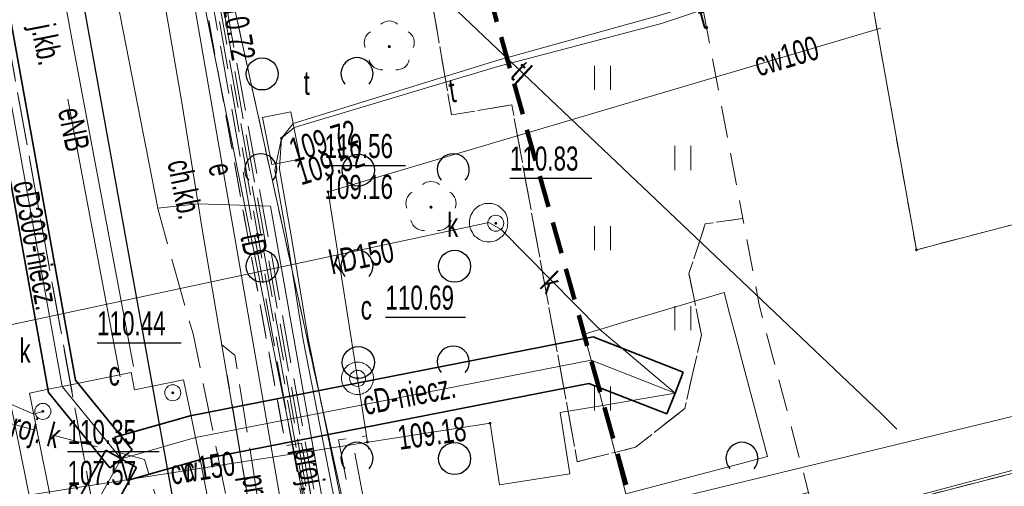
# Model space of a CAD drawing. Header units: metres. Extents: x 0 to 8432273, y 0 to 5705512.
# Tile 21 of 32: x 8403964 to 8403995, y 5705129 to 5705143. Entities that reach past the tile are written whole.
import ezdxf
from ezdxf.enums import TextEntityAlignment as Align

# ---------------------------------------------------------------- set-up
doc = ezdxf.new("R2010")
doc.units = ezdxf.units.M
doc.header["$MEASUREMENT"] = 0
for name, pattern in [('1.0_0.5', [1.5, 1, -0.5]), ('1.5_0.5', [2, 1.5, -0.5]), ('2', [1.5, 1, -0.5]), ('219-500', [0]), ('egug-500', [1, 0.5, -0.5])]:
    doc.linetypes.add(name, pattern=pattern)
doc.layers.get('0').update_dxf_attribs({"color": 250, "linetype": 'CONTINUOUS', "lineweight": 100})
for name, color, linetype in [('203-punkt graniczny', 7, 'CONTINUOUS'), ('218-kontur użytku gruntowego', 7, 'CONTINUOUS'), ('219-działka ewidencyjna', 7, 'CONTINUOUS'), ('chodnik', 7, 'CONTINUOUS'), ('chodnik-Atr17', 7, 'CONTINUOUS'), ('drzewo liściaste', 7, 'CONTINUOUS'), ('jezdnia', 7, 'CONTINUOUS'), ('jezdnia-Atr17', 7, 'CONTINUOUS'), ('komora podziemna', 7, 'CONTINUOUS'), ('krawężnik', 7, 'CONTINUOUS'), ('obudowa ochronna przewodu', 7, 'CONTINUOUS'), ('pikieta sztuczna-Atr2', 7, 'CONTINUOUS'), ('przewód ciepłowniczy', 7, 'CONTINUOUS'), ('przewód ciepłowniczy - ob. projektowany', 7, 'CONTINUOUS'), ('przewód ciepłowniczy-Atr1', 7, 'CONTINUOUS'), ('przewód elektroenergetyczny podziemny', 7, 'CONTINUOUS'), ('przewód elektroenergetyczny podziemny - ob. projektowany', 7, 'CONTINUOUS'), ('przewód elektroenergetyczny podziemny - ob. projektowany-Atr1', 7, 'CONTINUOUS'), ('przewód elektroenergetyczny podziemny-Atr1', 7, 'CONTINUOUS'), ('przewód gazowy', 7, 'CONTINUOUS'), ('przewód kanalizacyjny', 7, 'CONTINUOUS'), ('przewód kanalizacyjny - ob. projektowany', 7, 'CONTINUOUS'), ('przewód kanalizacyjny - ob. projektowany-Atr1', 7, 'CONTINUOUS'), ('przewód kanalizacyjny-Atr1', 7, 'CONTINUOUS'), ('przewód telekomunikacyjny podziemny', 7, 'CONTINUOUS'), ('przewód telekomunikacyjny podziemny-Atr1', 7, 'CONTINUOUS'), ('przewód wodociągowy', 7, 'CONTINUOUS'), ('rzędna', 7, 'CONTINUOUS'), ('rzędna-Atr2', 7, 'CONTINUOUS'), ('rzędna-Atr3', 7, 'CONTINUOUS'), ('trawnik', 7, 'CONTINUOUS'), ('właz do komory lub kanału', 7, 'CONTINUOUS'), ('właz do komory lub kanału - okrągły', 7, 'CONTINUOUS'), ('właz do komory lub kanału - okrągły-Atr17', 7, 'CONTINUOUS'), ('właz do komory lub kanału-Atr17', 7, 'CONTINUOUS'), ('zadrzewienie  zakrzewienie', 7, 'CONTINUOUS'), ('Zakres', 7, 'CONTINUOUS')]:
    doc.layers.add(name, color=color, linetype=linetype)
doc.layers.add('PL_AR_01-MAPA', color=7, linetype='CONTINUOUS', lineweight=15)
doc.layers.add('PL_AR_01-MAPA dwg', color=7, linetype='CONTINUOUS', lineweight=15)
doc.styles.get("Standard").update_dxf_attribs({"font": 'arial.ttf', "width": 0.75})
picture_1 = doc.add_image_def('image1.jpg', size_in_pixel=(7008, 9952))

# ---------------------------------------------------------------- blocks, each defined once
blk = doc.blocks.new('203')
at = {"linetype": 'Continuous', "lineweight": 0}
h = blk.add_hatch(color=0, dxfattribs=at)
edge = h.paths.add_edge_path()
edge.add_arc((0, 0), 0.045, 0, 360)
blk = doc.blocks.new('OTZK1')
at = {"color": 0, "linetype": 'Continuous'}
blk.add_circle((0, 0), 0.5, dxfattribs=at)
blk = doc.blocks.new('OTZK2')
at = {"color": 0, "linetype": 'Continuous'}
blk.add_arc((0, 0), 0.5, 318.85, 221.162, dxfattribs=at)
blk = doc.blocks.new('TU04')
at = {"color": 0, "linetype": 'Continuous', "lineweight": 13}
for p, q in [((0, 0), (0, 0.75)), ((0.5, 0), (0.5, 0.75))]:
    blk.add_line(p, q, dxfattribs=at)
blk = doc.blocks.new('OP021')
at = {"linetype": 'Continuous', "lineweight": 13}
h = blk.add_hatch(color=0, dxfattribs=at)
edge = h.paths.add_edge_path()
edge.add_arc((0, 0), 0.05, 0, 360)
at = {"color": 0, "linetype": 'Continuous', "lineweight": 13}
for centre, start, end in [((0, 0.4), 49.272, 130.728), ((-0.38, 0.124), 121.308, 202.548), ((0.38, 0.124), 337.452, 58.692), ((-0.235, -0.324), 193.221, 274.871), ((0.235, -0.324), 265.129, 346.779)]:
    blk.add_arc(centre, 0.4, start, end, dxfattribs=at)
blk = doc.blocks.new('PW01')
at = {"linetype": 'Continuous', "lineweight": 13}
h = blk.add_hatch(color=0, dxfattribs=at)
edge = h.paths.add_edge_path()
edge.add_arc((0, 0), 0.045, 0, 360)
blk = doc.blocks.new('US22')
at = {"color": 0, "linetype": 'Continuous', "lineweight": 13}
blk.add_circle((0, 0), 0.25, dxfattribs=at)
blk = doc.blocks.new('MDCP')
at = {"layer": '218-kontur użytku gruntowego', "color": 3, "linetype": 'egug-500', "lineweight": 18, "flags": 128}
for points in [[(8403992.433, 5705135.957), (8403989.533, 5705152.237)], [(8403969.993, 5705148.907), (8403974.623, 5705127.797)], [(8403974.623, 5705127.797), (8403969.993, 5705148.907)], [(8403997.563, 5705137.297), (8403992.433, 5705135.957)], [(8403980.653, 5705125.167), (8403999.033, 5705129.917)], [(8403999.033, 5705129.917), (8403980.653, 5705125.167)]]:
    blk.add_lwpolyline(points, dxfattribs=at)
at = {"layer": '219-działka ewidencyjna', "color": 7, "linetype": '219-500', "lineweight": 18, "flags": 128}
for points in [[(8403989.533, 5705152.237), (8403992.433, 5705135.957)], [(8403974.623, 5705127.797), (8403969.993, 5705148.907)], [(8403992.433, 5705135.957), (8403997.563, 5705137.297)], [(8403980.653, 5705125.167), (8403999.033, 5705129.917)]]:
    blk.add_lwpolyline(points, dxfattribs=at)
at = {"layer": 'chodnik', "color": 7, "linetype": '1.0_0.5', "lineweight": 18, "flags": 128}
blk.add_lwpolyline([(8403971.003, 5705112.227), (8403971.493, 5705111.857), (8403971.943, 5705111.597), (8403972.523, 5705111.317), (8403973.073, 5705111.117), (8403973.663, 5705110.967), (8403974.193, 5705110.897), (8403974.793, 5705110.867), (8403975.293, 5705110.887), (8403978.863, 5705111.807), (8403978.553, 5705113.077), (8403979.273, 5705114.567), (8404001.773, 5705120.367), (8403995.723, 5705123.097), (8403991.103, 5705120.597), (8403977.103, 5705116.927), (8403975.963, 5705121.187), (8403977.453, 5705121.467), (8403977.153, 5705122.597), (8403981.573, 5705123.737), (8403982.103, 5705121.807), (8403984.133, 5705122.337), (8403983.603, 5705124.267), (8403984.863, 5705124.597), (8403985.663, 5705121.697), (8403988.183, 5705122.367), (8403987.383, 5705125.247), (8403989.723, 5705125.857), (8403989.073, 5705128.387), (8403984.303, 5705127.137), (8403984.423, 5705126.667), (8403981.183, 5705125.807), (8403980.663, 5705127.727), (8403977.663, 5705126.947), (8403978.163, 5705125.027), (8403975.633, 5705124.357), (8403975.013, 5705126.497), (8403973.923, 5705126.307), (8403973.263, 5705129.927), (8403972.773, 5705129.847), (8403968.773, 5705151.967), (8403968.563, 5705153.207), (8403966.953, 5705162.227), (8403968.353, 5705162.467), (8403969.193, 5705162.107), (8403969.823, 5705161.677), (8403970.263, 5705161.267), (8403970.673, 5705160.767), (8403970.993, 5705160.237), (8403971.253, 5705159.607), (8403972.193, 5705155.207), (8403981.693, 5705157.027), (8403983.453, 5705155.727), (8403982.553, 5705159.477), (8403973.913, 5705157.817), (8403973.403, 5705160.297), (8403973.323, 5705160.587), (8403973.073, 5705161.187), (8403972.773, 5705161.757), (8403972.343, 5705162.317), (8403971.743, 5705163.017), (8403971.253, 5705163.407), (8403970.703, 5705163.767), (8403970.113, 5705164.087), (8403969.713, 5705164.267), (8403969.043, 5705164.497), (8403968.783, 5705164.517), (8403968.293, 5705164.577), (8403967.763, 5705164.617), (8403967.503, 5705164.607), (8403966.713, 5705164.527), (8403966.433, 5705164.477), (8403965.753, 5705164.297), (8403965.413, 5705164.167), (8403964.543, 5705163.747), (8403963.793, 5705163.217), (8403963.303, 5705162.837), (8403962.473, 5705162.017), (8403962.273, 5705161.577), (8403961.793, 5705160.697), (8403961.603, 5705160.157), (8403961.373, 5705159.167), (8403961.363, 5705158.817), (8403961.363, 5705157.997), (8403961.513, 5705156.927), (8403961.553, 5705156.677), (8403964.223, 5705157.157), (8403965.113, 5705151.167), (8403969.333, 5705127.747), (8403971.153, 5705118.627), (8403968.543, 5705118.077), (8403968.883, 5705116.187), (8403968.973, 5705115.597), (8403969.283, 5705114.587), (8403969.733, 5705113.687), (8403970.213, 5705113.007), (8403970.643, 5705112.557)], close=True, dxfattribs=at)
at = {"layer": 'jezdnia', "color": 7, "linetype": '1.5_0.5', "lineweight": 18, "flags": 128}
for points in [[(8403965.563, 5705094.617), (8403976.523, 5705099.517), (8403970.643, 5705112.557), (8403970.213, 5705113.007), (8403969.733, 5705113.687), (8403969.283, 5705114.587), (8403968.973, 5705115.597), (8403968.883, 5705116.187), (8403968.543, 5705118.077), (8403967.513, 5705123.807), (8403961.943, 5705154.487), (8403961.553, 5705156.677), (8403958.133, 5705174.857), (8403957.953, 5705175.887), (8403955.653, 5705188.807), (8403955.333, 5705190.547), (8403954.823, 5705193.577), (8403954.143, 5705197.297), (8403952.883, 5705204.227), (8403951.213, 5705213.277), (8403950.653, 5705216.297), (8403950.503, 5705217.117), (8403949.063, 5705225.237), (8403948.183, 5705230.227), (8403945.613, 5705244.197), (8403943.893, 5705253.717), (8403943.113, 5705258.067), (8403939.013, 5705276.357), (8403938.493, 5705278.387), (8403935.843, 5705288.767), (8403930.993, 5705307.917), (8403928.133, 5705319.627), (8403916.453, 5705336.627), (8403920.363, 5705321.307), (8403932.803, 5705273.437), (8403932.973, 5705272.617), (8403935.243, 5705261.087), (8403935.433, 5705260.507), (8403938.893, 5705241.557), (8403940.713, 5705231.597), (8403942.153, 5705223.597), (8403943.393, 5705217.197), (8403944.883, 5705209.047), (8403946.593, 5705199.967), (8403946.713, 5705198.977), (8403947.873, 5705192.437), (8403948.923, 5705186.837), (8403951.723, 5705171.227), (8403953.403, 5705161.767), (8403954.323, 5705156.687), (8403956.963, 5705141.827), (8403957.033, 5705141.547), (8403957.083, 5705141.047), (8403957.103, 5705140.547), (8403960.133, 5705123.227), (8403960.823, 5705120.417), (8403961.033, 5705119.337), (8403962.113, 5705114.397), (8403962.323, 5705112.987), (8403962.433, 5705111.557), (8403962.433, 5705110.727)], [(8403961.943, 5705154.487), (8403967.513, 5705123.807), (8403967.473, 5705124.137), (8403967.493, 5705124.597), (8403967.573, 5705124.947), (8403967.713, 5705125.317), (8403967.863, 5705125.587), (8403968.113, 5705125.947), (8403968.373, 5705126.347), (8403968.683, 5705126.797), (8403969.013, 5705127.287), (8403969.333, 5705127.747), (8403965.113, 5705151.167), (8403963.183, 5705152.607), (8403962.903, 5705152.847), (8403962.663, 5705153.097), (8403962.383, 5705153.457), (8403962.183, 5705153.817), (8403962.043, 5705154.157)]]:
    blk.add_lwpolyline(points, close=True, dxfattribs=at)
at = {"layer": 'komora podziemna', "color": 7, "linetype": 'Continuous', "lineweight": 18, "flags": 128}
for points in [[(8403972.343, 5705138.617), (8403972.053, 5705140.087), (8403972.933, 5705140.257), (8403973.223, 5705138.787)], [(8403979.043, 5705136.207), (8403978.983, 5705136.217), (8403978.923, 5705136.227), (8403978.873, 5705136.247), (8403978.813, 5705136.277), (8403978.763, 5705136.307), (8403978.723, 5705136.347), (8403978.673, 5705136.377), (8403978.633, 5705136.427), (8403978.603, 5705136.477), (8403978.573, 5705136.527), (8403978.543, 5705136.577), (8403978.523, 5705136.627), (8403978.513, 5705136.687), (8403978.503, 5705136.747), (8403978.503, 5705136.807), (8403978.503, 5705136.867), (8403978.513, 5705136.927), (8403978.523, 5705136.977), (8403978.543, 5705137.037), (8403978.573, 5705137.087), (8403978.603, 5705137.137), (8403978.633, 5705137.187), (8403978.673, 5705137.227), (8403978.723, 5705137.267), (8403978.763, 5705137.307), (8403978.813, 5705137.337), (8403978.873, 5705137.357), (8403978.923, 5705137.377), (8403978.983, 5705137.397), (8403979.043, 5705137.407), (8403979.103, 5705137.407), (8403979.163, 5705137.407), (8403979.213, 5705137.397), (8403979.273, 5705137.377), (8403979.333, 5705137.357), (8403979.383, 5705137.337), (8403979.433, 5705137.307), (8403979.483, 5705137.267), (8403979.523, 5705137.227), (8403979.563, 5705137.187), (8403979.603, 5705137.137), (8403979.633, 5705137.087), (8403979.653, 5705137.037), (8403979.673, 5705136.977), (8403979.693, 5705136.927), (8403979.693, 5705136.867), (8403979.703, 5705136.807), (8403979.693, 5705136.747), (8403979.693, 5705136.687), (8403979.673, 5705136.627), (8403979.653, 5705136.577), (8403979.633, 5705136.527), (8403979.603, 5705136.477), (8403979.563, 5705136.427), (8403979.523, 5705136.377), (8403979.483, 5705136.347), (8403979.433, 5705136.307), (8403979.383, 5705136.277), (8403979.333, 5705136.247), (8403979.273, 5705136.227), (8403979.213, 5705136.217), (8403979.163, 5705136.207), (8403979.103, 5705136.207)], [(8403982.083, 5705133.327), (8403982.563, 5705133.467), (8403983.143, 5705133.647), (8403984.053, 5705133.917), (8403984.963, 5705134.187), (8403986.443, 5705134.627), (8403986.613, 5705133.967), (8403986.803, 5705133.247), (8403986.993, 5705132.527), (8403987.793, 5705129.507), (8403986.353, 5705129.127), (8403985.473, 5705128.897), (8403984.533, 5705128.647), (8403983.373, 5705128.347), (8403982.663, 5705131.097), (8403982.463, 5705131.867), (8403982.293, 5705132.517), (8403982.123, 5705133.167)], [(8403974.513, 5705131.997), (8403974.523, 5705132.047), (8403974.533, 5705132.097), (8403974.553, 5705132.137), (8403974.573, 5705132.187), (8403974.593, 5705132.227), (8403974.623, 5705132.267), (8403974.663, 5705132.297), (8403974.693, 5705132.337), (8403974.733, 5705132.367), (8403974.773, 5705132.387), (8403974.823, 5705132.407), (8403974.863, 5705132.427), (8403974.913, 5705132.437), (8403974.963, 5705132.447), (8403975.013, 5705132.447), (8403975.063, 5705132.447), (8403975.113, 5705132.437), (8403975.163, 5705132.427), (8403975.203, 5705132.407), (8403975.253, 5705132.387), (8403975.293, 5705132.367), (8403975.333, 5705132.337), (8403975.363, 5705132.297), (8403975.403, 5705132.267), (8403975.433, 5705132.227), (8403975.453, 5705132.187), (8403975.473, 5705132.137), (8403975.493, 5705132.097), (8403975.503, 5705132.047), (8403975.513, 5705131.997), (8403975.513, 5705131.947), (8403975.513, 5705131.897), (8403975.503, 5705131.847), (8403975.493, 5705131.797), (8403975.473, 5705131.757), (8403975.453, 5705131.707), (8403975.433, 5705131.667), (8403975.403, 5705131.627), (8403975.363, 5705131.597), (8403975.333, 5705131.557), (8403975.293, 5705131.527), (8403975.253, 5705131.507), (8403975.203, 5705131.487), (8403975.163, 5705131.467), (8403975.113, 5705131.457), (8403975.063, 5705131.447), (8403975.013, 5705131.447), (8403974.963, 5705131.447), (8403974.913, 5705131.457), (8403974.863, 5705131.467), (8403974.823, 5705131.487), (8403974.773, 5705131.507), (8403974.733, 5705131.527), (8403974.693, 5705131.557), (8403974.663, 5705131.597), (8403974.623, 5705131.627), (8403974.593, 5705131.667), (8403974.573, 5705131.707), (8403974.553, 5705131.757), (8403974.533, 5705131.797), (8403974.523, 5705131.847), (8403974.513, 5705131.897), (8403974.513, 5705131.947)], [(8403970.403, 5705127.927), (8403966.833, 5705127.207), (8403966.353, 5705127.117), (8403965.873, 5705127.017), (8403965.693, 5705126.977), (8403964.783, 5705131.487), (8403965.373, 5705131.607), (8403965.803, 5705131.697), (8403966.223, 5705131.777), (8403967.953, 5705132.127), (8403968.063, 5705131.587), (8403969.593, 5705131.897), (8403969.813, 5705130.817), (8403969.963, 5705130.097), (8403970.113, 5705129.367)]]:
    blk.add_lwpolyline(points, close=True, dxfattribs=at)
at = {"layer": 'krawężnik', "color": 7, "linetype": 'Continuous', "lineweight": 25, "flags": 128}
blk.add_lwpolyline([(8403965.113, 5705151.167), (8403969.333, 5705127.747)], dxfattribs=at)
at = {"layer": 'obudowa ochronna przewodu', "color": 7, "linetype": 'CONTINUOUS', "lineweight": 35}
for p, q in [((8403957.71, 5705174.058), (8403958.153, 5705174.137)), ((8403958.596, 5705174.217), (8403958.153, 5705174.137)), ((8403958.766, 5705173.267), (8403958.596, 5705174.217)), ((8403957.88, 5705173.108), (8403957.71, 5705174.058)), ((8403966.226, 5705131.892), (8403958.766, 5705173.267)), ((8403965.381, 5705131.503), (8403957.88, 5705173.108)), ((8403969.799, 5705130.779), (8403982.359, 5705133.243)), ((8403982.359, 5705133.243), (8403985.169, 5705132.139)), ((8403985.169, 5705132.139), (8403984.913, 5705131.487)), ((8403967.992, 5705129.721), (8403966.226, 5705131.892)), ((8403970.127, 5705129.416), (8403982.228, 5705131.791)), ((8403982.228, 5705131.791), (8403984.657, 5705130.836)), ((8403967.294, 5705129.153), (8403965.381, 5705131.503)), ((8403984.657, 5705130.836), (8403984.913, 5705131.487)), ((8403967.452, 5705130.111), (8403969.799, 5705130.779)), ((8403967.452, 5705130.111), (8403967.643, 5705129.437)), ((8403965.774, 5705127.207), (8403967.163, 5705129.705)), ((8403967.163, 5705129.705), (8403967.643, 5705129.437)), ((8403967.992, 5705129.721), (8403967.643, 5705129.437)), ((8403967.294, 5705129.153), (8403967.643, 5705129.437)), ((8403967.835, 5705128.764), (8403967.643, 5705129.437)), ((8403968.124, 5705129.17), (8403967.643, 5705129.437)), ((8403967.835, 5705128.764), (8403970.127, 5705129.416)), ((8403966.932, 5705127.028), (8403968.124, 5705129.17)), ((8403984.724, 5705033.787), (8403965.774, 5705127.207)), ((8403985.802, 5705034.007), (8403966.932, 5705127.028)), ((8403989.313, 5705016.925), (8403985.802, 5705034.007)), ((8403988.234, 5705016.71), (8403984.724, 5705033.787)), ((8403993.703, 5704988.552), (8403988.234, 5705016.71)), ((8403994.783, 5704988.762), (8403989.313, 5705016.925)), ((8403994.783, 5704988.762), (8403994.243, 5704988.657)), ((8403993.703, 5704988.552), (8403994.243, 5704988.657))]:
    blk.add_line(p, q, dxfattribs=at)
at = {"layer": 'przewód ciepłowniczy', "color": 212, "linetype": 'Continuous', "lineweight": 18, "flags": 128}
for points in [[(8403967.643, 5705129.437), (8403965.803, 5705131.697), (8403958.323, 5705173.187), (8403958.153, 5705174.137)], [(8403975.323, 5705129.957), (8403975.013, 5705131.947), (8403974.093, 5705137.767), (8403991.323, 5705142.877)], [(8403967.643, 5705129.437), (8403969.963, 5705130.097), (8403982.293, 5705132.517), (8403984.913, 5705131.487)], [(8403984.913, 5705131.487), (8403982.663, 5705131.097), (8403982.473, 5705131.067), (8403981.333, 5705130.887), (8403981.633, 5705128.967), (8403979.443, 5705128.627), (8403979.143, 5705130.547), (8403961.273, 5705127.767), (8403964.973, 5705108.297), (8403930.883, 5705099.567), (8403905.703, 5705093.007), (8403889.723, 5705088.997), (8403886.273, 5705087.927), (8403883.963, 5705087.217), (8403883.033, 5705087.247)], [(8403967.643, 5705129.437), (8403966.353, 5705127.117), (8403985.263, 5705033.897)]]:
    blk.add_lwpolyline(points, dxfattribs=at)
at = {"layer": 'przewód ciepłowniczy - ob. projektowany', "color": 212, "linetype": '1.5_0.5', "lineweight": 18, "flags": 128}
for points in [[(8403883.193, 5705087.207), (8403884.733, 5705087.687), (8403885.903, 5705084.207), (8403887.863, 5705084.867), (8403909.413, 5705092.157), (8403947.383, 5705101.997), (8403945.133, 5705110.657), (8403976.383, 5705119.787), (8403974.423, 5705130.027), (8403975.293, 5705130.157)], [(8403883.323, 5705086.807), (8403884.463, 5705087.157), (8403885.643, 5705083.677), (8403888.353, 5705084.597), (8403909.533, 5705091.757), (8403947.893, 5705101.697), (8403945.643, 5705110.367), (8403976.863, 5705119.497), (8403974.913, 5705129.677), (8403975.353, 5705129.747)]]:
    blk.add_lwpolyline(points, dxfattribs=at)
at = {"layer": 'przewód elektroenergetyczny podziemny', "color": 1, "linetype": 'Continuous', "lineweight": 18, "flags": 128}
for points in [[(8403943.933, 5705285.177), (8403945.263, 5705279.917), (8403948.853, 5705264.937), (8403949.863, 5705259.487), (8403951.903, 5705248.197), (8403954.203, 5705235.267), (8403955.943, 5705226.007), (8403951.503, 5705224.957), (8403954.953, 5705208.257), (8403956.613, 5705199.837), (8403957.673, 5705194.237), (8403959.013, 5705187.107), (8403961.093, 5705176.697), (8403962.163, 5705171.217), (8403963.123, 5705166.357), (8403964.983, 5705156.957), (8403966.803, 5705147.427), (8403968.793, 5705137.257), (8403970.043, 5705137.387)], [(8403945.123, 5705256.827), (8403947.713, 5705242.627), (8403950.283, 5705229.177), (8403952.013, 5705219.307), (8403954.063, 5705208.067), (8403956.403, 5705195.917), (8403957.043, 5705191.637), (8403959.843, 5705176.417), (8403962.413, 5705162.607), (8403963.823, 5705154.887), (8403966.143, 5705142.377), (8403968.033, 5705132.317)], [(8403955.733, 5705223.177), (8403956.563, 5705218.627), (8403956.613, 5705217.367), (8403957.253, 5705213.967), (8403957.773, 5705211.257), (8403957.133, 5705209.737), (8403958.053, 5705204.017), (8403959.573, 5705194.707), (8403960.443, 5705191.167), (8403962.073, 5705181.767), (8403963.583, 5705172.667), (8403965.253, 5705163.767), (8403966.163, 5705160.087), (8403967.933, 5705149.837), (8403969.533, 5705140.557), (8403970.043, 5705137.387), (8403970.163, 5705136.667), (8403971.783, 5705127.087), (8403972.183, 5705124.717), (8403972.543, 5705123.727), (8403973.093, 5705123.697)], [(8403896.693, 5705094.157), (8403897.703, 5705094.477), (8403931.813, 5705103.357), (8403949.053, 5705107.837), (8403949.183, 5705109.077), (8403971.313, 5705114.567), (8403972.853, 5705115.077), (8403974.063, 5705115.657), (8403974.533, 5705116.427), (8403974.363, 5705118.007), (8403968.593, 5705151.317), (8403967.873, 5705152.377), (8403968.073, 5705153.887), (8403966.913, 5705159.347), (8403965.243, 5705162.617), (8403964.693, 5705163.597)], [(8404056.783, 5705144.807), (8404042.373, 5705141.127), (8404022.353, 5705135.927), (8404001.433, 5705130.677), (8403992.123, 5705128.197), (8403979.193, 5705124.907)], [(8403965.983, 5705140.657), (8403967.613, 5705131.997)], [(8403970.043, 5705137.387), (8403972.303, 5705137.317), (8403974.453, 5705125.127), (8403959.103, 5705121.697)]]:
    blk.add_lwpolyline(points, dxfattribs=at)
at = {"layer": 'przewód elektroenergetyczny podziemny - ob. projektowany', "color": 1, "linetype": '1.5_0.5', "lineweight": 18, "flags": 128}
for points in [[(8403981.433, 5705089.397), (8403979.783, 5705097.907), (8403975.153, 5705119.887), (8403973.903, 5705125.807), (8403970.603, 5705144.227), (8403970.263, 5705144.547), (8403955.673, 5705142.227), (8403955.573, 5705142.267), (8403954.693, 5705146.417), (8403954.333, 5705146.877), (8403954.173, 5705147.627)], [(8403981.403, 5705091.047), (8403979.883, 5705097.897), (8403975.253, 5705119.867), (8403974.003, 5705125.827), (8403970.693, 5705144.267), (8403970.293, 5705144.657), (8403955.683, 5705142.327), (8403955.663, 5705142.337), (8403955.223, 5705144.577), (8403955.233, 5705146.037), (8403955.093, 5705146.957)], [(8403987.873, 5705101.217), (8403986.313, 5705100.817), (8403985.263, 5705099.177), (8403982.793, 5705098.487), (8403979.773, 5705097.737), (8403979.693, 5705097.817), (8403975.053, 5705119.867), (8403973.813, 5705125.807), (8403970.513, 5705144.167), (8403970.233, 5705144.447), (8403955.663, 5705142.117), (8403955.493, 5705142.187), (8403954.963, 5705144.467), (8403954.723, 5705144.817), (8403954.553, 5705145.697)], [(8403955.513, 5705144.487), (8403955.813, 5705142.437), (8403970.333, 5705144.767), (8403970.793, 5705144.317), (8403974.123, 5705125.867)], [(8403980.783, 5705091.807), (8403979.603, 5705097.797), (8403974.953, 5705119.857), (8403973.713, 5705125.787), (8403970.413, 5705144.117), (8403970.203, 5705144.337), (8403955.653, 5705142.017), (8403955.413, 5705142.117), (8403954.943, 5705143.757)], [(8403964.183, 5705087.917), (8403963.783, 5705089.567), (8403962.583, 5705090.167), (8403960.313, 5705093.177), (8403955.443, 5705111.797), (8403955.333, 5705113.347), (8403955.133, 5705116.307), (8403958.553, 5705119.707), (8403960.393, 5705120.197), (8403972.643, 5705123.027), (8403972.993, 5705124.117), (8403971.473, 5705125.467), (8403969.893, 5705133.337), (8403969.733, 5705133.837), (8403968.783, 5705137.247)], [(8403970.693, 5705133.537), (8403970.783, 5705132.997), (8403971.193, 5705132.667), (8403972.233, 5705126.137), (8403974.683, 5705124.657), (8403978.723, 5705122.037)], [(8403978.503, 5705091.667), (8403978.343, 5705093.467), (8403979.743, 5705096.027), (8403979.333, 5705097.747), (8403978.993, 5705099.347), (8403974.523, 5705120.397), (8403974.453, 5705121.327), (8403973.783, 5705124.807), (8403971.963, 5705125.997), (8403970.953, 5705132.047)]]:
    blk.add_lwpolyline(points, dxfattribs=at)
at = {"layer": 'przewód gazowy', "color": 52, "linetype": 'Continuous', "lineweight": 18, "flags": 128}
blk.add_lwpolyline([(8403987.913, 5705098.237), (8403980.533, 5705127.137), (8404045.773, 5705142.997), (8404044.863, 5705149.317)], dxfattribs=at)
at = {"layer": 'przewód kanalizacyjny', "color": 34, "linetype": 'Continuous', "lineweight": 18, "flags": 128}
for points in [[(8403979.103, 5705136.807), (8403963.023, 5705133.367), (8403962.543, 5705133.537)], [(8403979.103, 5705136.807), (8403979.493, 5705136.587), (8403982.563, 5705133.467), (8403984.913, 5705131.487)], [(8403960.933, 5705132.557), (8403964.923, 5705130.827), (8403965.203, 5705130.917)]]:
    blk.add_lwpolyline(points, dxfattribs=at)
at = {"layer": 'przewód kanalizacyjny - ob. projektowany', "color": 34, "linetype": '1.5_0.5', "lineweight": 18, "flags": 128}
blk.add_lwpolyline([(8403963.513, 5705130.717), (8403968.373, 5705129.417), (8403968.753, 5705128.167)], dxfattribs=at)
at = {"layer": 'przewód telekomunikacyjny podziemny', "color": 30, "linetype": 'Continuous', "lineweight": 18, "flags": 128}
for points in [[(8403956.923, 5705219.617), (8403957.133, 5705218.417), (8403957.343, 5705217.217), (8403960.803, 5705194.267), (8403964.543, 5705174.717), (8403968.433, 5705152.627), (8403975.643, 5705116.637)], [(8403968.433, 5705152.627), (8403991.323, 5705130.857), (8403991.823, 5705130.367)], [(8403991.073, 5705144.697), (8403990.313, 5705144.607), (8403989.523, 5705144.397), (8403988.663, 5705144.567), (8403984.413, 5705143.267), (8403979.353, 5705141.867), (8403973.003, 5705139.897), (8403972.643, 5705139.437), (8403972.473, 5705138.647), (8403972.433, 5705138.437), (8403972.833, 5705136.237), (8403973.323, 5705133.147), (8403974.293, 5705128.147), (8403974.963, 5705125.767), (8403976.013, 5705122.857), (8403977.883, 5705119.527), (8403978.423, 5705119.037)], [(8403991.093, 5705144.527), (8403990.343, 5705144.427), (8403989.523, 5705144.397), (8403988.693, 5705144.427), (8403984.493, 5705143.017), (8403979.383, 5705141.677), (8403973.033, 5705139.777), (8403972.643, 5705139.437), (8403972.593, 5705138.667), (8403972.583, 5705138.477), (8403972.963, 5705136.277), (8403973.473, 5705133.187), (8403974.473, 5705128.267), (8403975.203, 5705125.817), (8403976.203, 5705122.947), (8403977.993, 5705119.557), (8403978.423, 5705119.037)]]:
    blk.add_lwpolyline(points, dxfattribs=at)
at = {"layer": 'przewód wodociągowy', "color": 5, "linetype": 'Continuous', "lineweight": 18, "flags": 128}
blk.add_lwpolyline([(8403952.513, 5705196.707), (8403960.073, 5705154.577), (8403961.513, 5705146.607), (8403964.033, 5705131.997), (8403966.133, 5705121.627)], dxfattribs=at)
at = {"layer": 'rzędna-Atr2', "color": 30, "flags": 128}
blk.add_lwpolyline([(8403973.983, 5705138.587), (8403976.507, 5705138.587)], dxfattribs=at)
at = {"layer": 'rzędna-Atr2', "color": 34, "flags": 128}
for points in [[(8403979.763, 5705138.197), (8403982.319, 5705138.197)], [(8403965.973, 5705129.667), (8403968.827, 5705129.667)]]:
    blk.add_lwpolyline(points, dxfattribs=at)
at = {"layer": 'rzędna-Atr2', "color": 6, "flags": 128}
for points in [[(8403975.883, 5705133.857), (8403978.375, 5705133.857)], [(8403966.893, 5705133.057), (8403969.513, 5705133.057)]]:
    blk.add_lwpolyline(points, dxfattribs=at)
at = {"layer": 'trawnik', "color": 7, "linetype": '1.0_0.5', "lineweight": 18, "flags": 128}
blk.add_lwpolyline([(8403983.563, 5705155.157), (8403975.803, 5705153.627), (8403976.443, 5705150.227), (8403977.643, 5705150.457), (8403978.563, 5705145.467), (8403977.083, 5705145.187), (8403977.943, 5705140.167), (8403979.823, 5705140.477), (8403981.863, 5705129.347), (8403983.683, 5705129.797), (8403985.213, 5705131.007), (8403985.733, 5705133.297), (8403985.343, 5705135.217), (8403985.853, 5705136.767), (8403987.023, 5705136.937)], close=True, dxfattribs=at)
at = {"layer": 'właz do komory lub kanału', "color": 7, "linetype": 'Continuous', "lineweight": 18, "flags": 128}
blk.add_lwpolyline([(8403972.053, 5705140.087), (8403972.933, 5705140.257), (8403973.223, 5705138.787), (8403972.343, 5705138.617)], close=True, dxfattribs=at)
at = {"layer": 'zadrzewienie  zakrzewienie', "color": 7, "linetype": '1.0_0.5', "lineweight": 18, "flags": 128}
blk.add_lwpolyline([(8403966.953, 5705162.227), (8403968.563, 5705153.207), (8403968.773, 5705151.967), (8403972.773, 5705129.847), (8403973.263, 5705129.927), (8403973.923, 5705126.307), (8403975.013, 5705126.497), (8403975.633, 5705124.357), (8403978.163, 5705125.027), (8403977.663, 5705126.947), (8403980.663, 5705127.727), (8403981.183, 5705125.807), (8403984.423, 5705126.667), (8403984.303, 5705127.137), (8403989.073, 5705128.387), (8403987.533, 5705134.237), (8403987.023, 5705136.937), (8403985.853, 5705136.767), (8403985.343, 5705135.217), (8403985.733, 5705133.297), (8403985.213, 5705131.007), (8403983.683, 5705129.797), (8403981.863, 5705129.347), (8403979.823, 5705140.477), (8403977.943, 5705140.167), (8403977.083, 5705145.187), (8403978.563, 5705145.467), (8403977.643, 5705150.457), (8403976.443, 5705150.227), (8403975.803, 5705153.627), (8403983.563, 5705155.157), (8403983.453, 5705155.727), (8403981.693, 5705157.027), (8403972.193, 5705155.207), (8403971.253, 5705159.607), (8403970.993, 5705160.237), (8403970.673, 5705160.767), (8403970.263, 5705161.267), (8403969.823, 5705161.677), (8403969.193, 5705162.107), (8403968.353, 5705162.467)], close=True, dxfattribs=at)
at = {"layer": 'Zakres', "color": 5, "linetype": '2', "lineweight": 100, "flags": 128}
blk.add_lwpolyline([(8403884.733, 5705072.867), (8403991.693, 5705098.827), (8403973.703, 5705163.347), (8403870.543, 5705139.587)], close=True, dxfattribs=at)
at = {"layer": '203-punkt graniczny', "color": 7, "linetype": 'Continuous', "lineweight": 18}
blk.add_blockref('203', (8403992.433, 5705135.957), dxfattribs=at)
at = {"layer": 'drzewo liściaste', "color": 94, "linetype": 'Continuous', "lineweight": 18}
for p in [(8403976.003, 5705142.297), (8403977.303, 5705137.287)]:
    blk.add_blockref('OP021', p, dxfattribs=at)
at = {"layer": 'rzędna', "color": 30, "linetype": 'Continuous', "lineweight": 18}
blk.add_blockref('PW01', (8403972.643, 5705139.437), dxfattribs=at)
at = {"layer": 'rzędna', "color": 212, "linetype": 'Continuous', "lineweight": 18}
for p in [(8403974.093, 5705137.767), (8403979.143, 5705130.547), (8403975.323, 5705129.957)]:
    blk.add_blockref('PW01', p, dxfattribs=at)
at = {"layer": 'rzędna', "color": 34, "linetype": 'Continuous', "lineweight": 18}
for p in [(8403979.323, 5705136.787), (8403965.203, 5705130.917)]:
    blk.add_blockref('PW01', p, dxfattribs=at)
at = {"layer": 'rzędna', "color": 6, "linetype": 'Continuous', "lineweight": 18}
for p in [(8403975.013, 5705131.947), (8403969.253, 5705131.497)]:
    blk.add_blockref('PW01', p, dxfattribs=at)
at = {"layer": 'trawnik', "color": 7, "linetype": 'Continuous', "lineweight": 18}
for p in [(8403982.402, 5705140.946), (8403984.902, 5705138.446), (8403982.402, 5705135.946), (8403984.902, 5705133.446), (8403982.402, 5705130.946)]:
    blk.add_blockref('TU04', p, dxfattribs=at)
at = {"layer": 'właz do komory lub kanału - okrągły', "color": 7, "linetype": 'Continuous', "lineweight": 18}
for p in [(8403979.323, 5705136.787), (8403975.013, 5705131.947), (8403969.253, 5705131.497), (8403965.203, 5705130.917)]:
    blk.add_blockref('US22', p, dxfattribs=at)
at = {"layer": 'zadrzewienie  zakrzewienie', "color": 7, "linetype": 'Continuous', "lineweight": 18}
for name, p in [('OTZK1', (8403972.039, 5705141.443)), ('OTZK2', (8403974.997, 5705141.454)), ('OTZK2', (8403971.997, 5705138.454)), ('OTZK1', (8403975.039, 5705138.443)), ('OTZK2', (8403977.997, 5705138.454)), ('OTZK1', (8403972.039, 5705135.443)), ('OTZK2', (8403974.997, 5705135.454)), ('OTZK1', (8403978.039, 5705135.443)), ('OTZK1', (8403975.039, 5705132.443)), ('OTZK2', (8403977.997, 5705132.454)), ('OTZK2', (8403974.997, 5705129.454)), ('OTZK1', (8403978.039, 5705129.443)), ('OTZK2', (8403986.997, 5705129.454))]:
    blk.add_blockref(name, p, dxfattribs=at)
at = {"layer": 'chodnik-Atr17', "color": 7, "width": 0.667}
blk.add_text('ch.kb.', height=0.75, rotation=281.213, dxfattribs=at).set_placement((8403969.633, 5705137.847), align=Align.MIDDLE_CENTER)
at = {"layer": 'jezdnia-Atr17', "color": 7, "width": 0.667}
blk.add_text('j.kb.', height=0.75, rotation=281.254, dxfattribs=at).set_placement((8403965.323, 5705142.367), align=Align.MIDDLE_CENTER)
at = {"layer": 'pikieta sztuczna-Atr2', "color": 7, "width": 0.667}
blk.add_text('110.72', height=0.75, rotation=279.997, dxfattribs=at).set_placement((8403970.733, 5705143.927))
at = {"layer": 'przewód ciepłowniczy-Atr1', "color": 212, "width": 0.667}
for s, rotation, p in [('cw100', 16.519, (8403987.413, 5705141.717)), ('cD300-niecz.', 280.22, (8403964.643, 5705138.107)), ('cw150', 8.842, (8403969.183, 5705128.997))]:
    blk.add_text(s, height=0.75, rotation=rotation, dxfattribs=at).set_placement(p, align=Align.MIDDLE_LEFT)
blk.add_text('cD-niecz.', height=0.75, rotation=11.114, dxfattribs=at).set_placement((8403976.623, 5705131.447), align=Align.MIDDLE_CENTER)
at = {"layer": 'przewód elektroenergetyczny podziemny - ob. projektowany-Atr1', "color": 1, "width": 0.667}
for rotation, p in [(280.231, (8403973.414, 5705129.793)), (279.048, (8403971.783, 5705128.947))]:
    blk.add_text('proj. e', height=0.75, rotation=rotation, dxfattribs=at).set_placement(p, align=Align.MIDDLE_LEFT)
at = {"layer": 'przewód elektroenergetyczny podziemny-Atr1', "color": 1, "width": 0.667}
for s, rotation, p in [('eNB', 281.592, (8403966.173, 5705139.717)), ('e', 281.525, (8403970.763, 5705138.467))]:
    blk.add_text(s, height=0.75, rotation=rotation, dxfattribs=at).set_placement(p, align=Align.MIDDLE_CENTER)
at = {"layer": 'przewód kanalizacyjny - ob. projektowany-Atr1', "color": 34, "width": 0.667}
blk.add_text('proj. k', height=0.75, rotation=345.024, dxfattribs=at).set_placement((8403963.883, 5705130.617), align=Align.MIDDLE_LEFT)
at = {"layer": 'przewód kanalizacyjny-Atr1', "color": 34, "width": 0.667}
for s, rotation, p in [('kD150', 11.825, (8403975.133, 5705135.757)), ('k', 315.519, (8403981.043, 5705134.937))]:
    blk.add_text(s, height=0.75, rotation=rotation, dxfattribs=at).set_placement(p, align=Align.MIDDLE_CENTER)
at = {"layer": 'przewód telekomunikacyjny podziemny-Atr1', "color": 30, "width": 0.667}
for s, rotation, p in [('t', 14.777, (8403985.763, 5705143.207)), ('tI', 317.381, (8403980.133, 5705141.497)), ('t', 8.973, (8403977.963, 5705140.927)), ('tD', 281.352, (8403971.793, 5705136.117))]:
    blk.add_text(s, height=0.75, rotation=rotation, dxfattribs=at).set_placement(p, align=Align.MIDDLE_CENTER)
at = {"layer": 'rzędna-Atr2', "color": 212, "width": 0.667}
blk.add_text('109.72', height=0.75, rotation=17.13, dxfattribs=at).set_placement((8403974.053, 5705138.997), align=Align.CENTER)
at = {"layer": 'rzędna-Atr2', "color": 30, "width": 0.667}
blk.add_text('110.56', height=0.75, dxfattribs=at).set_placement((8403973.983, 5705138.595), align=Align.BOTTOM_LEFT)
at = {"layer": 'rzędna-Atr2', "color": 34, "width": 0.667}
for s, p in [('110.83', (8403979.763, 5705138.205)), ('110.35', (8403965.973, 5705129.674))]:
    blk.add_text(s, height=0.75, dxfattribs=at).set_placement(p, align=Align.BOTTOM_LEFT)
at = {"layer": 'rzędna-Atr2', "color": 6, "width": 0.667}
for s, p in [('110.69', (8403975.883, 5705133.865)), ('110.44', (8403966.893, 5705133.065))]:
    blk.add_text(s, height=0.75, dxfattribs=at).set_placement(p, align=Align.BOTTOM_LEFT)
at = {"layer": 'rzędna-Atr2', "color": 212, "width": 0.667}
blk.add_text('109.18', height=0.75, rotation=7.973, dxfattribs=at).set_placement((8403976.273, 5705130.087), align=Align.MIDDLE_LEFT)
at = {"layer": 'rzędna-Atr3', "color": 212, "width": 0.667}
blk.add_text('109.52', height=0.75, rotation=17.13, dxfattribs=at).set_placement((8403974.053, 5705138.997), align=Align.TOP_CENTER)
at = {"layer": 'rzędna-Atr3', "color": 30, "width": 0.667}
blk.add_text('109.16', height=0.75, dxfattribs=at).set_placement((8403973.983, 5705137.32), align=Align.BOTTOM_LEFT)
at = {"layer": 'rzędna-Atr3', "color": 34, "width": 0.667}
blk.add_text('107.57', height=0.75, dxfattribs=at).set_placement((8403965.973, 5705128.399), align=Align.BOTTOM_LEFT)
at = {"layer": 'właz do komory lub kanału - okrągły-Atr17', "color": 7, "width": 0.667}
for s, p in [('k', (8403977.803, 5705136.137)), ('c', (8403975.113, 5705133.557)), ('k', (8403964.473, 5705132.207)), ('c', (8403967.253, 5705131.497)), ('c', (8403969.583, 5705128.507)), ('c', (8403965.973, 5705127.847))]:
    blk.add_text(s, height=0.75, dxfattribs=at).set_placement(p, align=Align.BOTTOM_LEFT)
at = {"layer": 'właz do komory lub kanału-Atr17', "color": 7, "width": 0.667}
blk.add_text('t', height=0.75, dxfattribs=at).set_placement((8403973.333, 5705140.567), align=Align.BOTTOM_LEFT)

msp = doc.modelspace()

# ---------------------------------------------------------------- block references
at = {"layer": 'PL_AR_01-MAPA dwg', "linetype": 'Continuous'}
msp.add_blockref('MDCP', (0, 0), dxfattribs=at)

# ---------------------------------------------------------------- pictures from other files: only their frames are drawn
at = {"layer": 'PL_AR_01-MAPA', "linetype": 'Continuous'}
image = msp.add_image(picture_1, insert=(8403847.799, 5705189.909), size_in_units=(148.336, 210.651), rotation=-90, dxfattribs=at)
image.dxf.flags = 7

doc.saveas('drawing.dxf')
